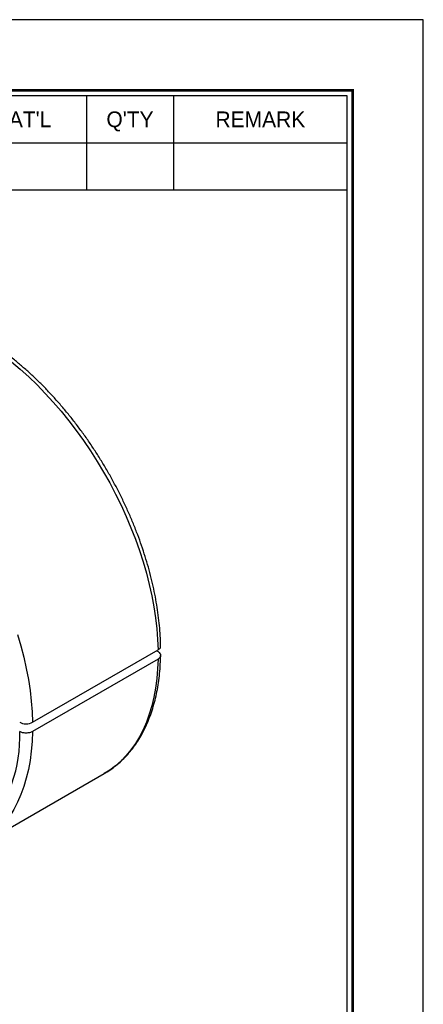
# Model space of a CAD drawing. Header units: millimetres. Extents: x 0 to 285, y 0 to 202.
# Tile 7 of 7: x 250 to 285, y 115 to 202. Entities that reach past the tile are written whole.
import ezdxf
from ezdxf.enums import TextEntityAlignment as Align

# ---------------------------------------------------------------- set-up
doc = ezdxf.new("R2010")
doc.units = ezdxf.units.MM
doc.layers.add('L1', color=7, linetype='CONTINUOUS')
doc.layers.add('OUTLINE', color=7, linetype='CONTINUOUS')

# ---------------------------------------------------------------- blocks, each defined once
blk = doc.blocks.new('표제란')
at = {"layer": 'L1', "color": 0}
for p, q in [((297, 210), (0, 210)), ((297, 0), (297, 210))]:
    blk.add_line(p, q, dxfattribs=at)
at = {"layer": 'L1'}
for p, q in [((266, 203), (266, 194.336)), ((274, 203), (274, 194.336)), ((190, 198.668), (290, 198.668)), ((190, 194.336), (290, 194.336))]:
    blk.add_line(p, q, dxfattribs=at)
at = {"layer": 'L1', "const_width": 0.25}
blk.add_lwpolyline([(290.5, 6.5), (290.5, 203.5), (10, 203.5), (10, 6.5)], close=True, dxfattribs=at)
at = {"layer": 'L1'}
blk.add_lwpolyline([(290, 7), (290, 203), (10.5, 203), (10.5, 7)], close=True, dxfattribs=at)
for s, p in [("MAT'L", (260, 200.834)), ("Q'TY", (270, 200.834)), ('REMARK', (282, 200.834))]:
    blk.add_text(s, height=1.444, dxfattribs=at).set_placement(p, align=Align.MIDDLE_CENTER)
for tag, p in [('필렛', (179.25, 10.9)), ('모따기', (179.25, 8.3))]:
    blk.add_attdef(tag, text='', height=1.15, dxfattribs=at).set_placement(p, align=Align.MIDDLE_LEFT)
at = {"layer": 'OUTLINE', "ltscale": 0.5}
for tag, p, height in [('TITLE', (237.166, 24.406), 2.5), ('도번', (251.181, 15.642), 2.5), ('SCALE', (253.781, 9.553), 1.2), ('DATE', (277.02, 9.511), 1.2)]:
    blk.add_attdef(tag, p, '', height=height, dxfattribs=at)

msp = doc.modelspace()

# ---------------------------------------------------------------- linework, layer by layer
at = {"layer": 'OUTLINE'}
for p, q in [((250.7771, 139.6552), (261.8787, 146.064)), ((261.7371, 145.9823), (261.8785, 145.9006)), ((261.8787, 145.2474), (250.7771, 138.8386)), ((246.0165, 128.7142), (257.1181, 135.123)), ((257.1181, 135.123), (257.1018, 135.1136))]:
    msp.add_line(p, q, dxfattribs=at)
at = {"layer": 'OUTLINE', "flags": 128}
for points in [[(248.9317, 171.5166), (249.6918, 170.8731), (250.4426, 170.1931), (251.1822, 169.4782), (251.909, 168.73), (252.6214, 167.9504), (253.3176, 167.141), (253.9961, 166.3037), (254.6553, 165.4405), (255.2936, 164.5533), (255.9097, 163.6443), (256.5021, 162.7154), (257.0694, 161.7688), (257.6104, 160.8068), (258.1237, 159.8315), (258.6082, 158.8451), (259.0628, 157.85), (259.4865, 156.8484), (259.8782, 155.8427), (260.237, 154.8351), (260.5622, 153.828), (260.853, 152.8237), (261.1086, 151.8245), (261.3286, 150.8327), (261.5125, 149.8506), (261.6597, 148.8805), (261.7699, 147.9245), (261.843, 146.985), (261.8787, 146.064)], [(249.4606, 147.4192), (249.7514, 146.4149), (250.0071, 145.4157), (250.2271, 144.4239), (250.4109, 143.4418), (250.5581, 142.4716), (250.6683, 141.5157), (250.7414, 140.5762), (250.7771, 139.6552)], [(261.8787, 145.2474), (261.843, 144.3676), (261.7699, 143.5124), (261.6597, 142.6838), (261.5125, 141.8836), (261.3286, 141.1138), (261.1086, 140.376), (260.853, 139.672), (260.5622, 139.0034), (260.237, 138.3717), (259.8782, 137.7784), (259.4865, 137.2249), (259.0628, 136.7125), (258.6082, 136.2422), (258.1237, 135.8153), (257.6104, 135.4327), (257.1181, 135.123)], [(250.7771, 138.8386), (250.7414, 137.9588), (250.6683, 137.1036), (250.5581, 136.275), (250.4109, 135.4748), (250.2271, 134.7049), (250.0071, 133.9672), (249.7514, 133.2632), (249.4606, 132.5946), (249.1354, 131.9629), (248.7766, 131.3696), (248.3849, 130.8161), (247.9612, 130.3037), (247.5066, 129.8334), (247.0221, 129.4065), (246.5088, 129.0239), (246.0165, 128.7142)]]:
    msp.add_lwpolyline(points, dxfattribs=at)
at = {"layer": 'OUTLINE'}
msp.add_arc((237.5651, 138.3086), 12.0921, 318.18413, 2.512785, dxfattribs=at)
for points, knots in [([(262.113, 146.3911), (262.1091, 146.5461), (262.098, 146.9944), (262.053, 147.749), (261.9671, 148.6582), (261.8466, 149.5803), (261.6924, 150.5133), (261.5048, 151.4553), (261.2844, 152.4044), (261.0316, 153.3586), (260.747, 154.316), (260.4312, 155.2747), (260.085, 156.2328), (259.709, 157.1882), (259.3041, 158.1392), (258.8712, 159.0836), (258.411, 160.0198), (257.9246, 160.9457), (257.413, 161.8594), (256.8773, 162.7592), (256.3184, 163.6431), (255.7375, 164.5095), (255.1359, 165.3564), (254.5147, 166.1821), (253.8751, 166.9851), (253.2185, 167.7636), (252.546, 168.5159), (251.8592, 169.2407), (251.1592, 169.9363), (250.4475, 170.6013), (249.7255, 171.2343), (248.9945, 171.834), (248.256, 172.399), (247.5115, 172.9281), (246.7623, 173.4203), (246.0099, 173.8742), (245.2558, 174.2889), (244.5016, 174.6634), (243.7487, 174.9967), (242.9987, 175.2879), (242.2533, 175.5364), (241.5141, 175.7413), (240.7827, 175.902), (240.061, 176.0182), (239.3507, 176.0895), (238.6534, 176.1157), (237.971, 176.0968), (237.3052, 176.0331), (236.6574, 175.9249), (236.0295, 175.7724), (235.4219, 175.5775), (234.8386, 175.3363), (234.4184, 175.1363), (234.2005, 175.0041), (234.1613, 174.9803)], [0, 0, 0, 0, 0.01046087, 0.03026798, 0.0500694, 0.06986447, 0.08965239, 0.10943276, 0.12920558, 0.14897105, 0.1687296, 0.18848177, 0.2082282, 0.22796963, 0.24770678, 0.26744048, 0.28717157, 0.30690081, 0.32662911, 0.34635729, 0.36608605, 0.3858161, 0.40554834, 0.42528358, 0.44502268, 0.46476648, 0.48451584, 0.50427151, 0.52403429, 0.54380483, 0.56358375, 0.5833715, 0.60316836, 0.62297436, 0.64278915, 0.66261196, 0.68244143, 0.70227544, 0.72211031, 0.74194089, 0.76176128, 0.78156415, 0.80134069, 0.82108091, 0.84077395, 0.86040882, 0.87997556, 0.89946624, 0.91887652, 0.9382065, 0.95746179, 0.97665339, 0.99579734, 1, 1, 1, 1]), ([(261.8787, 146.064), (261.8911, 146.0714), (261.9656, 146.1162), (262.0496, 146.1991), (262.11, 146.3071), (262.1042, 146.3676), (262.1016, 146.3956)], [0, 0, 0, 0, 0.084782, 0.507867, 0.77252, 1, 1, 1, 1]), ([(257.1001, 135.1139), (257.1086, 135.1184), (257.3017, 135.2201), (257.6575, 135.4575), (258.1639, 135.8282), (258.6412, 136.2432), (259.092, 136.6957), (259.5146, 137.1867), (259.9084, 137.7148), (260.2724, 138.2794), (260.6059, 138.8795), (260.9079, 139.5137), (261.1778, 140.181), (261.4147, 140.8797), (261.6182, 141.6084), (261.7876, 142.3653), (261.9229, 143.1486), (262.0229, 143.9571), (262.0887, 144.7645), (262.1051, 145.3111), (262.113, 145.5729)], [0, 0, 0, 0, 0.0026665, 0.0605155, 0.1183561, 0.1762449, 0.234245, 0.292409, 0.3507763, 0.4093705, 0.468199, 0.5272556, 0.5865219, 0.6459721, 0.7055763, 0.765303, 0.8251225, 0.8850079, 0.9449361, 1, 1, 1, 1]), ([(261.8785, 145.9006), (262.0265, 145.8152), (262.1129, 145.6956), (262.113, 145.4525), (262.0268, 145.333), (261.8787, 145.2474)], [0, 0, 0, 0, 0.5, 0.5, 1, 1, 1, 1]), ([(249.6456, 139.6552), (249.7936, 139.5698), (250.0007, 139.5199), (250.4219, 139.5199), (250.6289, 139.5696), (250.7771, 139.6552)], [0, 0, 0, 0, 0.5, 0.5, 1, 1, 1, 1]), ([(250.7771, 138.8386), (250.7031, 138.7959), (250.615, 138.7618), (250.4202, 138.7152), (250.3147, 138.7033), (250.1064, 138.7034), (250.0012, 138.7156), (249.8085, 138.7617), (249.7197, 138.7959), (249.6456, 138.8387)], [0, 0, 0, 0, 0.25, 0.25, 0.5, 0.5, 0.75, 0.75, 1, 1, 1, 1])]:
    msp.add_open_spline(points, degree=3, knots=knots, dxfattribs=at)

# ---------------------------------------------------------------- block references
at = {"layer": 'OUTLINE', "xscale": 0.9607403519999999, "yscale": 0.9607403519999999, "zscale": 0.9607403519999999}
msp.add_blockref('표제란', (0, 0), dxfattribs=at)

doc.saveas('drawing.dxf')
